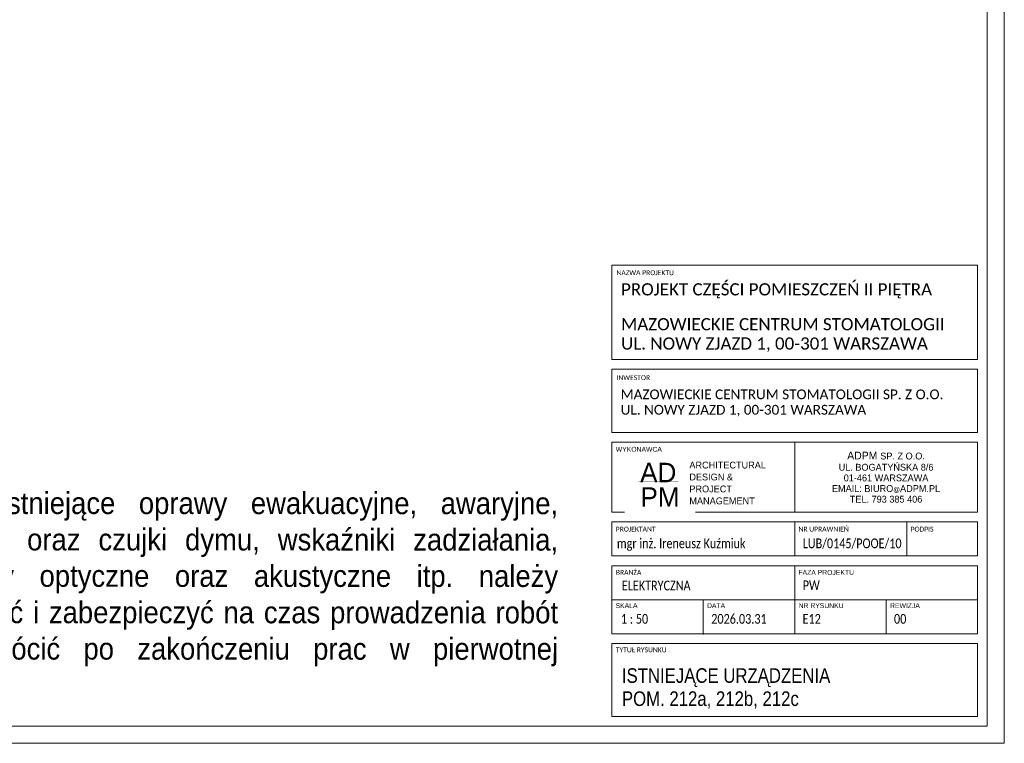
# Model space of a CAD drawing. Header units: centimetres. Extents: x 690840 to 714026, y 27673 to 40762.
# Tile 146 of 162: x 708899 to 709910, y 37777 to 38520. Entities that reach past the tile are written whole.
import ezdxf

# ---------------------------------------------------------------- set-up
doc = ezdxf.new("R2010")
doc.units = ezdxf.units.CM
doc.layers.get('0').update_dxf_attribs({"lineweight": 9})
doc.layers.add('Obrys powierzchni', color=50, linetype='Continuous', lineweight=9, plot=False)
doc.layers.add('Opis', color=102, linetype='Continuous', lineweight=9)
doc.layers.add('S3_ramka', color=7, linetype='Continuous', lineweight=5)
doc.styles.add('Arial Narrow_4', font='ARIALN.TTF', dxfattribs={"height": 0.2})
doc.styles.add('Arial Narrow_5', font='ARIALN.TTF', dxfattribs={"height": 0.3})
doc.styles.add('Arial Narrow_7', font='ARIALN.TTF', dxfattribs={"height": 0.25})
doc.styles.add('Arial_4', font='arial.ttf', dxfattribs={"height": 0.1})
doc.styles.add('Arial_5', font='arial.ttf', dxfattribs={"height": 0.15})
doc.styles.add('ARIELCE', font='arial.ttf', dxfattribs={"width": 0.9})

# ---------------------------------------------------------------- blocks, each defined once
blk = doc.blocks.new('zw$7FBA')
at = {"lineweight": 0, "ltscale": 1.6}
blk.add_line((-197.5, 291.4), (-197.5, 219.8), dxfattribs=at)
at = {"layer": 'S3_ramka'}
for p, q in [((-385, 376.4), (-385, 473.1)), ((-385, 473.1), (-10, 473.1)), ((-10, 376.4), (-10, 473.1)), ((-385, 376.4), (-10, 376.4)), ((-385, 301.4), (-385, 366.4)), ((-385, 366.4), (-10, 366.4)), ((-10, 301.4), (-10, 366.4)), ((-385, 301.4), (-10, 301.4)), ((-385, 291.4), (-10, 291.4)), ((-385, 219.8), (-385, 291.4)), ((-10, 219.8), (-10, 291.4)), ((-385, 219.8), (-10, 219.8)), ((-385, 174.8), (-385, 209.8)), ((-385, 209.8), (-10, 209.8)), ((-197.5, 174.8), (-197.5, 209.8)), ((-82.5, 174.8), (-82.5, 209.8)), ((-10, 174.8), (-10, 209.8)), ((-10, 174.8), (-385, 174.8)), ((-385, 164.8), (-385, 94.8)), ((-385, 164.8), (-10, 164.8)), ((-197.5, 164.8), (-197.5, 94.8)), ((-10, 164.8), (-10, 94.8)), ((-385, 129.8), (-10, 129.8)), ((-385, 94.8), (-10, 94.8)), ((-385, 84.8), (-385, 10)), ((-385, 84.8), (-10, 84.8)), ((-10, 84.8), (-10, 10)), ((-385, 10), (-10, 10))]:
    blk.add_line(p, q, dxfattribs=at)
for s, insert, char_height, width, attachment_point, line_spacing_factor, style in [('{\\A1;\\fCalibri Light|b0|i0|c238|p34;\\C7;MAZOWIECKIE CENTRUM STOMATOLOGII\\PUL. NOWY ZJAZD 1, 00-301 WARSZAWA}', (-375.7, 418.8), 12.5, 331.75, 1, 0.949189, 'Arial Narrow_7'), ('{\\A1;\\fCalibri Light|b0|i0|c238|p34;\\C7;MAZOWIECKIE CENTRUM STOMATOLOGII SP. Z O.O.\\PUL. NOWY ZJAZD 1, 00-301 WARSZAWA}', (-376.1, 345.6), 10, 380.079, 1, 0.949189, 'Arial Narrow_4'), ('\\pxqc,t7.937503,15.874997,23.8125,31.750003,39.687497,47.625,55.562504,63.499997,71.4375,79.375003,87.312497,95.25,103.187503,111.124997,119.0625,127.000003,134.937497,142.875,150.812503,158.749997,166.6875,174.625003,182.562497,190.5,198.437503,206.374997,214.3125,222.250004,230.187497,238.125,246.062503,253.999997;{\\fTw Cen MT|b0|i0|c238|p34;ADPM \\H0.875x;SP. Z O.O.\\PUL. BOGATYŃSKA 8/6 \\P01-461 WARSZAWA\\PEMAIL: BIURO\\H0.714286x;@\\H1.4x;ADPM.PL\\PTEL. 793 385 406}', (-103.8, 255.6), 8, 187.5, 5, 0.936439, 'Arial_5'), ('\\pxsm1.05,qc;{\\fTw Cen MT|b0|i0|c238|p34;AD}', (-337.5, 260.4), 20, 52.507, 5, 0.936439, 'Arial_5')]:
    blk.add_mtext(s, dxfattribs=dict(at, insert=insert, char_height=char_height, width=width, attachment_point=attachment_point, line_spacing_factor=line_spacing_factor, style=style))
at = {"layer": 'S3_ramka', "char_height": 5, "attachment_point": 1, "style": 'Arial_4', "bg_fill": 3, "box_fill_scale": 1.25, "bg_fill_color": 256, "bg_fill_true_color": 13158600, "bg_fill_transparency": 0}
for s, insert, width, line_spacing_factor in [('\\pxt12.7,25.4,38.1,50.8,63.5,76.2,88.9,101.6,114.3,127,139.7,152.4,165.1,177.8,190.5,203.2,215.9,228.6,241.3,254,266.7,279.4,292.1,304.8,317.5,330.2,342.9,355.6,368.3,381,393.7,406.4;{\\fCalibri|b0|i0|c238|p34;NAZWA PROJEKTU}', (-380.4, 467.9), 95.6, 0.936439), ('\\pxt12.7,25.4,38.1,50.8,63.5,76.2,88.9,101.6,114.3,127,139.7,152.4,165.1,177.8,190.5,203.2,215.9,228.6,241.3,254,266.7,279.4,292.1,304.8,317.5,330.2,342.9,355.6,368.3,381,393.7,406.4;{\\fCalibri|b0|i0|c238|p34;INWESTOR }', (-380.4, 360.2), 98.25, 0.936439), ('{\\fCalibri|b0|i0|c238|p34;}WYKONAWCA', (-381.1, 286.7), 98.25, 0.936439), ('\\pxt12.7,25.4,38.1,50.8,63.5,76.2,88.9,101.6,114.3,127,139.7,152.4,165.1,177.8,190.5,203.2,215.9,228.6,241.3,254,266.7,279.4,292.1,304.8,317.5,330.2,342.9,355.6,368.3,381,393.7,406.4;{\\fCalibri|b0|i0|c238|p34;PROJEKTANT}', (-381.1, 204.8), 94.25, 0.936439), ('\\pxt12.7,25.4,38.1,50.8,63.5,76.2,88.9,101.6,114.3,127,139.7,152.4,165.1,177.8,190.5,203.2,215.9,228.6,241.3,254,266.7,279.4,292.1,304.8,317.5,330.2,342.9,355.6,368.3,381,393.7,406.4;{\\fCalibri|b0|i0|c238|p34;NR UPRAWNIEŃ}', (-193.6, 204.8), 94.25, 0.936439), ('\\pxt12.7,25.4,38.1,50.8,63.5,76.2,88.9,101.6,114.3,127,139.7,152.4,165.1,177.8,190.5,203.2,215.9,228.6,241.3,254,266.7,279.4,292.1,304.8,317.5,330.2,342.9,355.6,368.3,381,393.7,406.4;{\\fCalibri|b0|i0|c238|p34;PODPIS}', (-78.6, 204.8), 55.45, 0.936439), ('\\pxt1.25,2.5,3.75,5,6.25,7.5,8.75,10,11.25,12.5,13.75,15,16.25,17.5,18.75,20,21.25,22.5,23.75,25,26.25,27.5,28.75,30,31.25,32.5,33.75,35,36.25,37.5,38.75,40;{\\fCalibri|b0|i0|c238|p34;BRANŻA}', (-381, 160.4), 94.25, 0.949189), ('\\pxt1.25,2.5,3.75,5,6.25,7.5,8.75,10,11.25,12.5,13.75,15,16.25,17.5,18.75,20,21.25,22.5,23.75,25,26.25,27.5,28.75,30,31.25,32.5,33.75,35,36.25,37.5,38.75,40;{FAZA PROJEKTU}', (-193.7, 160.4), 94.25, 0.949189), ('\\pxt1.25,2.5,3.75,5,6.25,7.5,8.75,10,11.25,12.5,13.75,15,16.25,17.5,18.75,20,21.25,22.5,23.75,25,26.25,27.5,28.75,30,31.25,32.5,33.75,35,36.25,37.5,38.75,40;{SKALA}', (-381.3, 126.3), 94.25, 0.949189), ('\\pxt1.25,2.5,3.75,5,6.25,7.5,8.75,10,11.25,12.5,13.75,15,16.25,17.5,18.75,20,21.25,22.5,23.75,25,26.25,27.5,28.75,30,31.25,32.5,33.75,35,36.25,37.5,38.75,40;NR RYSUNKU', (-193.5, 126.3), 94.25, 0.949189), ('\\pxt1.25,2.5,3.75,5,6.25,7.5,8.75,10,11.25,12.5,13.75,15,16.25,17.5,18.75,20,21.25,22.5,23.75,25,26.25,27.5,28.75,30,31.25,32.5,33.75,35,36.25,37.5,38.75,40;{\\fCalibri|b0|i0|c238|p34;TYTUŁ RYSUNKU }', (-381.1, 80.9), 94.25, 0.949189)]:
    blk.add_mtext(s, dxfattribs=dict(at, insert=insert, width=width, line_spacing_factor=line_spacing_factor))
at = {"layer": 'S3_ramka', "insert": (-335.7, 235.2), "char_height": 20, "width": 52.507, "attachment_point": 5, "line_spacing_factor": 0.936439, "style": 'Arial_5', "bg_fill": 2}
blk.add_mtext('{\\fTw Cen MT|b0|i0|c238|p34;PM}', dxfattribs=at)
at = {"lineweight": 0, "ltscale": 1.6, "const_width": 0.2}
blk.add_lwpolyline([(-358, 251.1), (-316.7, 251.1)], dxfattribs=at)
at = {"layer": 'S3_ramka'}
for p, q in [((-291.3, 129.8), (-291.3, 94.3)), ((-103.8, 129.8), (-103.8, 94.8))]:
    blk.add_line(p, q, dxfattribs=at)
for s, insert, char_height, width, attachment_point, line_spacing_factor, style in [('\\pxql;{\\fCalibri Light|b0|i0|c238|p34;PROJEKT CZĘŚCI POMIESZCZEŃ II PIĘTRA}', (-375.7, 454.6), 12.5, 352.9, 1, 0.949189, 'Arial Narrow_7'), ('\\pxsm1.05,ql;{\\fTw Cen MT|b0|i0|c238|p34;ARCHITECTURAL\\PDESIGN &\\PPROJECT\\PMANAGEMENT}', (-233.6, 249.6), 7, 143.965, 5, 0.936439, 'Arial_5'), ('\\pxql;{\\A1;\\fCalibri Light|b0|i0|c238|p34;\\W0.8;\\C7;\\A0;\\C256;mgr inż. Ireneusz Kuźmiuk}', (-379.9, 192.7), 10, 199.383, 1, 0.949189, 'Arial Narrow_4'), ('\\pxql;{\\A1;\\fCalibri Light|b0|i0|c238|p34;\\W0.8;\\C7;\\A0;LUB/0145/POOE/10}', (-189.3, 192.7), 10, 123.723, 1, 0.949189, 'Arial Narrow_4'), ('\\pxt6.35,12.7,19.05,25.4,31.75,38.1,44.45,50.8,57.15,63.5,69.85,76.2,82.55,88.9,95.25,101.6,107.95,114.3,120.65,127,133.35,139.7,146.05,152.4,158.75,165.1,171.45,177.8,184.15,190.5,196.85,203.2;{\\fCalibri|b0|i0|c238|p34;\\W0.8;ELEKTRYCZNA}', (-374.9, 149.4), 10, 141.9, 1, 0.949189, 'Arial Narrow_4')]:
    blk.add_mtext(s, dxfattribs=dict(at, insert=insert, char_height=char_height, width=width, attachment_point=attachment_point, line_spacing_factor=line_spacing_factor, style=style))
at = {"layer": 'S3_ramka', "char_height": 5, "attachment_point": 1, "line_spacing_factor": 0.949189, "style": 'Arial_4', "bg_fill": 3, "box_fill_scale": 1.25, "bg_fill_color": 256, "bg_fill_true_color": 13158600, "bg_fill_transparency": 0}
for s, insert, width in [('\\pxt1.25,2.5,3.75,5,6.25,7.5,8.75,10,11.25,12.5,13.75,15,16.25,17.5,18.75,20,21.25,22.5,23.75,25,26.25,27.5,28.75,30,31.25,32.5,33.75,35,36.25,37.5,38.75,40;DATA', (-287.5, 126.3), 56.775), ('\\pxt1.25,2.5,3.75,5,6.25,7.5,8.75,10,11.25,12.5,13.75,15,16.25,17.5,18.75,20,21.25,22.5,23.75,25,26.25,27.5,28.75,30,31.25,32.5,33.75,35,36.25,37.5,38.75,40;REWIZJA', (-99.7, 126.3), 64.44)]:
    blk.add_mtext(s, dxfattribs=dict(at, insert=insert, width=width))

msp = doc.modelspace()

# ---------------------------------------------------------------- linework, layer by layer
at = {"layer": 'Obrys powierzchni', "ltscale": 1.6}
for points in [[(707809.6, 39262.3), (709909.6, 39262.3), (709909.6, 37777.3), (707809.6, 37777.3)], [(707827.1, 39244.8), (709892.1, 39244.8), (709892.1, 37794.8), (707827.1, 37794.8)]]:
    msp.add_lwpolyline(points, close=True, dxfattribs=at)

# ---------------------------------------------------------------- texts
at = {"layer": 'Opis', "color": 7, "insert": (708729.3, 38072.4), "char_height": 22.4, "width": 720.424, "attachment_point": 1, "rotation": 359.981, "style": 'ARIELCE'}
msp.add_mtext('{\\fArial|b0|i0|c238|p34;Uwaga:\\P\\pxqj;Wszysktie istniejące oprawy ewakuacyjne, awaryjne, czujki ruchu oraz czujki dymu, wskaźniki zadziałania, sygnalizatory optyczne oraz akustyczne itp. należy zdemontować i zabezpieczyć na czas prowadzenia robót oraz przywrócić po zakończeniu prac w pierwotnej lokalizacji.}', dxfattribs=at)
at = {"layer": 'S3_ramka', "lineweight": 0, "insert": (709517.3, 37833.6), "char_height": 15, "width": 343.65, "attachment_point": 4, "line_spacing_factor": 0.949189, "style": 'Arial Narrow_5'}
msp.add_mtext('\\pxt4.23333,8.46667,12.7,16.93333,21.16667,25.4,29.63333,33.86667,38.1,42.33333,46.56667,50.8,55.03333,59.26667,63.5,67.73333,71.96667,76.2,80.43333,84.66667,88.9,93.13333,97.36667,101.6,105.83333,110.06667,114.3,118.53333,122.76667,127,131.23333,135.46667;ISTNIEJĄCE URZĄDZENIA\\PPOM. 212a, 212b, 212c', dxfattribs=at)

# ---------------------------------------------------------------- next in the draw order: texts
at = {"layer": 'S3_ramka', "lineweight": 0, "char_height": 10, "line_spacing_factor": 0.949189, "style": 'Arial Narrow_4', "bg_fill": 2}
for s, insert, width, attachment_point in [('{\\fCalibri|b0|i0|c238|p34;\\W0.8;PW}', (709702.8, 37944.5), 141.9, 1), ('\\pxql,t6.35,12.7,19.05,25.4,31.75,38.1,44.45,50.8,57.15,63.5,69.85,76.2,82.55,88.9,95.25,101.6,107.95,114.3,120.65,127,133.35,139.7,146.05,152.4,158.75,165.1,171.45,177.8,184.15,190.5,196.85,203.2;{\\fCalibri|b0|i0|c238|p34;\\W0.8; 1 : 50}', (709558.8, 37910), 90.65, 2)]:
    msp.add_mtext(s, dxfattribs=dict(at, insert=insert, width=width, attachment_point=attachment_point))

# ---------------------------------------------------------------- next in the draw order: texts
at = {"layer": 'S3_ramka', "lineweight": 0, "insert": (709654.3, 37910), "char_height": 10, "width": 90.65, "attachment_point": 2, "line_spacing_factor": 0.949189, "style": 'Arial Narrow_4'}
msp.add_mtext('\\pxql,t6.35,12.7,19.05,25.4,31.75,38.1,44.45,50.8,57.15,63.5,69.85,76.2,82.55,88.9,95.25,101.6,107.95,114.3,120.65,127,133.35,139.7,146.05,152.4,158.75,165.1,171.45,177.8,184.15,190.5,196.85,203.2;{\\fCalibri|b0|i0|c238|p34;\\W0.8;2026.03.31}', dxfattribs=at)

# ---------------------------------------------------------------- next in the draw order: block references
at = {"lineweight": 0, "ltscale": 1.6}
msp.add_blockref('zw$7FBA', (709892.1, 37794.8), dxfattribs=at)

# ---------------------------------------------------------------- next in the draw order: texts
at = {"layer": 'S3_ramka', "lineweight": 0, "char_height": 10, "width": 90.65, "attachment_point": 2, "line_spacing_factor": 0.949189, "style": 'Arial Narrow_4'}
for s, insert in [('\\pxql,t6.35,12.7,19.05,25.4,31.75,38.1,44.45,50.8,57.15,63.5,69.85,76.2,82.55,88.9,95.25,101.6,107.95,114.3,120.65,127,133.35,139.7,146.05,152.4,158.75,165.1,171.45,177.8,184.15,190.5,196.85,203.2;{\\fCalibri|b0|i0|c238|p34;\\W0.8;E12}', (709748, 37910)), ('\\pxql,t6.35,12.7,19.05,25.4,31.75,38.1,44.45,50.8,57.15,63.5,69.85,76.2,82.55,88.9,95.25,101.6,107.95,114.3,120.65,127,133.35,139.7,146.05,152.4,158.75,165.1,171.45,177.8,184.15,190.5,196.85,203.2;{\\fCalibri|b0|i0|c238|p34;\\W0.8;00}', (709841.8, 37910))]:
    msp.add_mtext(s, dxfattribs=dict(at, insert=insert))

doc.saveas('drawing.dxf')
